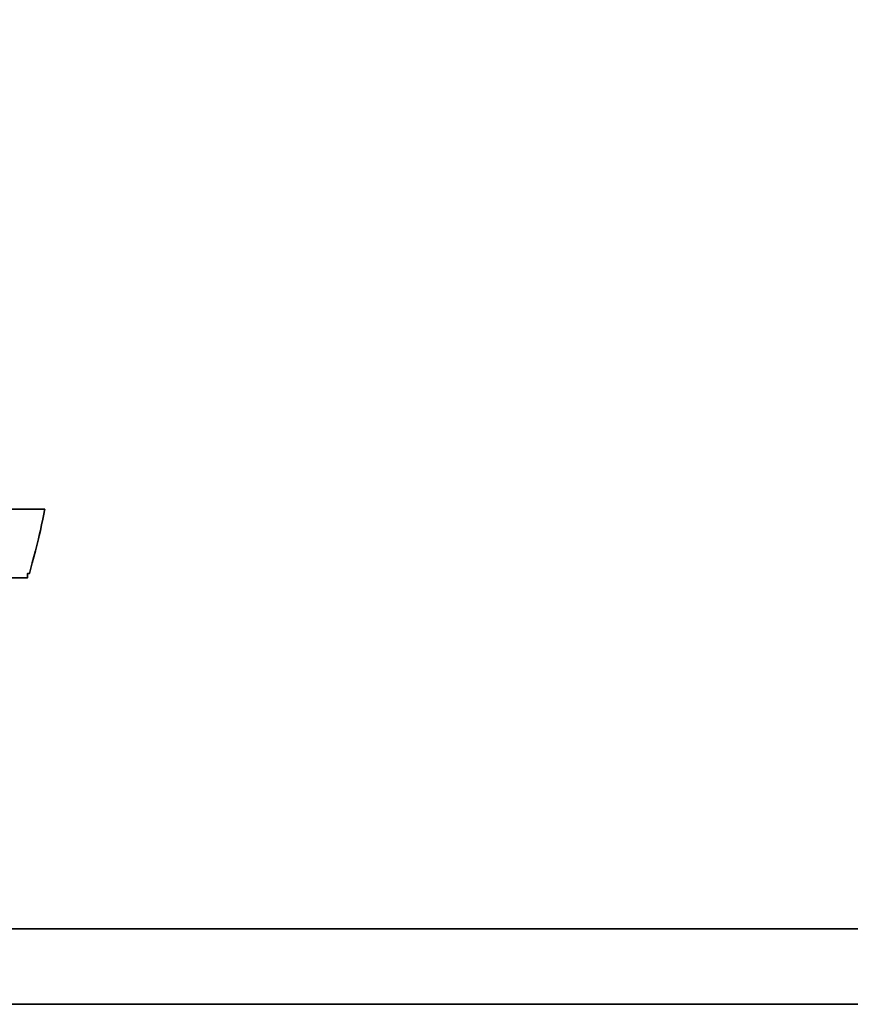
# Model space of a CAD drawing. Header units: millimetres. Extents: x -115 to 753, y -125 to 121.
# Tile 80 of 96: x 480.68 to 482.23, y 3.68 to 5.52. Entities that reach past the tile are written whole.
import ezdxf

# ---------------------------------------------------------------- set-up
doc = ezdxf.new("R2010")
doc.units = ezdxf.units.MM
doc.layers.add('DIM', color=4, linetype='Continuous')
doc.layers.add('layer 1', color=7, linetype='Continuous')

# ---------------------------------------------------------------- blocks, each defined once
blk = doc.blocks.new('TBI MOTION logo(完整正式版)')
at = {"layer": 'layer 1', "color": 22, "lineweight": 35}
for points, knots in [([(-40.59125, -7.943749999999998), (-40.59125, -7.943749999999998), (-40.97375, -7.943749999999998), (-40.97375, -7.943749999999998), (-40.97375, -7.943749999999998), (-40.97375, -7.943749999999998), (-41.38125, -7.943749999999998), (-41.38125, -7.943749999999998), (-41.38125, -7.943749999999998), (-41.38125, -7.943749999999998), (-41.54874999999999, -7.943749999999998), (-41.54874999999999, -7.943749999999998), (-41.54874999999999, -7.943749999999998), (-41.54874999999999, -7.943749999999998), (-41.59875, -7.943749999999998), (-41.59875, -7.943749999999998), (-41.59875, -7.943749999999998), (-41.59875, -7.943749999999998), (-41.88374999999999, -7.943749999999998), (-41.88374999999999, -7.943749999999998), (-41.88374999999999, -7.943749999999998), (-41.88374999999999, -7.943749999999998), (-41.90875, -7.91875), (-41.90875, -7.91875), (-41.90875, -7.91875), (-41.90875, -7.91875), (-42.19875, -7.871249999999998), (-42.19875, -7.871249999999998), (-42.19875, -7.871249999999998), (-42.19875, -7.871249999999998), (-42.43875, -7.82375), (-42.43875, -7.82375), (-42.43875, -7.82375), (-42.43875, -7.82375), (-42.45875, -7.82375), (-42.45875, -7.82375), (-42.45875, -7.82375), (-42.45875, -7.82375), (-42.48624999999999, -7.82375), (-42.48624999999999, -7.82375), (-42.48624999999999, -7.82375), (-42.48624999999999, -7.82375), (-42.67625, -7.723749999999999), (-42.67625, -7.723749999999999), (-42.67625, -7.723749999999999), (-42.67625, -7.723749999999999), (-42.70125, -7.70375), (-42.70125, -7.70375), (-42.70125, -7.70375), (-42.70125, -7.70375), (-42.72375, -7.678749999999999), (-42.72375, -7.678749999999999), (-42.72375, -7.678749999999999), (-42.72375, -7.678749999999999), (-42.86875, -7.488749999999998), (-42.86875, -7.488749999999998), (-42.86875, -7.488749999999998), (-42.86875, -7.488749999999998), (-42.89374999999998, -7.438749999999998), (-42.89374999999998, -7.438749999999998), (-42.89374999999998, -7.438749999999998), (-42.89374999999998, -7.438749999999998), (-42.91875, -7.388749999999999), (-42.91875, -7.388749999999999), (-42.91875, -7.388749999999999), (-42.91875, -7.388749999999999), (-42.93874999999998, -7.12875), (-42.93874999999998, -7.12875), (-42.93874999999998, -7.12875), (-42.93874999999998, -7.12875), (-42.96375, -7.103749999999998), (-42.96375, -7.103749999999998), (-42.96375, -7.103749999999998), (-42.96375, -7.103749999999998), (-42.96375, -7.053749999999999), (-42.96375, -7.053749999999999), (-42.96375, -7.053749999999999), (-42.96375, -7.053749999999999), (-42.96375, -7.00875), (-42.96375, -7.00875), (-42.96375, -7.00875), (-42.96375, -7.00875), (-42.91875, -6.69625), (-42.91875, -6.69625), (-42.91875, -6.69625), (-42.91875, -6.69625), (-42.91875, -6.62375), (-42.91875, -6.62375), (-42.91875, -6.62375), (-42.91875, -6.62375), (-42.91875, -6.59625), (-42.91875, -6.59625), (-42.91875, -6.59625), (-42.91875, -6.59625), (-42.91875, -6.57375), (-42.91875, -6.57375), (-42.91875, -6.57375), (-42.91875, -6.57375), (-42.91875, -6.528749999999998), (-42.91875, -6.528749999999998), (-42.91875, -6.528749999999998), (-42.91875, -6.528749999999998), (-42.89374999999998, -6.50375), (-42.89374999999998, -6.50375), (-42.89374999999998, -6.50375), (-42.89374999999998, -6.50375), (-42.84374999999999, -6.38375), (-42.84374999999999, -6.38375), (-42.84374999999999, -6.38375), (-42.84374999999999, -6.38375), (-42.84374999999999, -6.358749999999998), (-42.84374999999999, -6.358749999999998), (-42.84374999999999, -6.358749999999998), (-42.84374999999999, -6.358749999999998), (-42.74625, -6.143749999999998), (-42.74625, -6.143749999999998), (-42.74625, -6.143749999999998), (-42.74625, -6.143749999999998), (-42.70125, -5.853749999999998), (-42.70125, -5.853749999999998), (-42.70125, -5.853749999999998), (-42.70125, -5.853749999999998), (-42.60374999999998, -5.47125), (-42.60374999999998, -5.47125), (-42.60374999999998, -5.47125), (-42.60374999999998, -5.47125), (-42.60374999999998, -5.44875), (-42.60374999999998, -5.44875), (-42.60374999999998, -5.44875), (-42.60374999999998, -5.44875), (-42.38875, -4.678749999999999), (-42.38875, -4.678749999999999), (-42.38875, -4.678749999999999), (-42.38875, -4.678749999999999), (-42.36375, -4.653749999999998), (-42.36375, -4.653749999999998), (-42.36375, -4.653749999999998), (-42.36375, -4.653749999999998), (-42.12375, -3.69625), (-42.12375, -3.69625), (-42.12375, -3.69625), (-42.12375, -3.69625), (-42.12375, -3.67374), (-42.12375, -3.67374), (-42.12375, -3.67374), (-42.12375, -3.67374), (-41.78875, -2.593739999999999), (-41.78875, -2.593739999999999), (-41.78875, -2.593739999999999), (-41.78875, -2.593739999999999), (-41.18875, -0.19375), (-41.18875, -0.19375), (-41.18875, -0.19375), (-41.18875, -0.19375), (-40.54375, 2.20624), (-40.54375, 2.20624), (-40.54375, 2.20624), (-40.54375, 2.20624), (-40.25374999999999, 3.308749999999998), (-40.25374999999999, 3.308749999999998), (-40.25374999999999, 3.308749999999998), (-40.25374999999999, 3.308749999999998), (-39.98875, 4.27125), (-39.98875, 4.27125), (-39.98875, 4.27125), (-39.98875, 4.27125), (-39.77375, 5.131249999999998), (-39.77375, 5.131249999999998), (-39.77375, 5.131249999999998), (-39.77375, 5.131249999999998), (-39.67875, 5.47125), (-39.67875, 5.47125), (-39.67875, 5.47125), (-39.67875, 5.47125), (-39.60375, 5.756249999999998), (-39.60375, 5.756249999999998), (-39.60375, 5.756249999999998), (-39.60375, 5.756249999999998), (-39.60375, 5.78125), (-39.60375, 5.78125), (-39.60375, 5.78125), (-39.60375, 5.78125), (-39.50875, 5.97125), (-39.50875, 5.97125), (-39.50875, 5.97125), (-39.50875, 5.97125), (-39.50875, 6.138749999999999), (-39.50875, 6.138749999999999), (-39.50875, 6.138749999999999), (-39.50875, 6.138749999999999), (-39.48625, 6.166249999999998), (-39.48625, 6.166249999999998), (-39.48625, 6.166249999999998), (-39.48625, 6.166249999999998), (-39.46125, 6.286249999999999), (-39.46125, 6.286249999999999), (-39.46125, 6.286249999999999), (-39.46125, 6.286249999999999), (-39.46125, 6.426249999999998), (-39.46125, 6.426249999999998), (-39.46125, 6.426249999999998), (-39.46125, 6.426249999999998), (-39.41375, 6.426249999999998), (-39.41375, 6.426249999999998), (-39.41375, 6.426249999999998), (-39.41375, 6.426249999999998), (-39.29375, 6.69125), (-39.29375, 6.69125), (-39.29375, 6.69125), (-39.29375, 6.69125), (-39.26875, 6.741249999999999), (-39.26875, 6.741249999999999), (-39.26875, 6.741249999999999), (-39.26875, 6.741249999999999), (-39.24375, 6.76625), (-39.24375, 6.76625), (-39.24375, 6.76625), (-39.24375, 6.76625), (-38.98375, 7.006239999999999), (-38.98375, 7.006239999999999), (-38.98375, 7.006239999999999), (-38.98375, 7.006239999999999), (-38.95625, 7.026239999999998), (-38.95625, 7.026239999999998), (-38.95625, 7.026239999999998), (-38.95625, 7.026239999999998), (-38.78875, 7.126239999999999), (-38.78875, 7.126239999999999), (-38.78875, 7.126239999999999), (-38.78875, 7.126239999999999), (-38.76375, 7.126239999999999), (-38.76375, 7.126239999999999), (-38.76375, 7.126239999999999), (-38.76375, 7.126239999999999), (-38.74375, 7.126239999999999), (-38.74375, 7.126239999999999), (-38.74375, 7.126239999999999), (-38.74375, 7.126239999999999), (-38.52875, 7.171249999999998), (-38.52875, 7.171249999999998), (-38.52875, 7.171249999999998), (-38.52875, 7.171249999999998), (-38.52875, 7.196239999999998), (-38.52875, 7.196239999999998), (-38.52875, 7.196239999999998), (-38.52875, 7.196239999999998), (-38.50375, 7.196239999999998), (-38.50375, 7.196239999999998), (-38.50375, 7.196239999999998), (-38.50375, 7.196239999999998), (-38.26125, 7.21875), (-38.26125, 7.21875), (-38.26125, 7.21875), (-38.26125, 7.21875), (-38.23875000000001, 7.246239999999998), (-38.23875000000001, 7.246239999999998), (-38.23875000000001, 7.246239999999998), (-38.23875000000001, 7.246239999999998), (-38.21625, 7.246239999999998), (-38.21625, 7.246239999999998), (-38.21625, 7.246239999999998), (-38.21625, 7.246239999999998), (-38.18875, 7.246239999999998), (-38.18875, 7.246239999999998), (-38.18875, 7.246239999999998), (-38.18875, 7.246239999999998), (-37.90375, 7.246239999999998), (-37.90375, 7.246239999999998), (-37.90375, 7.246239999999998), (-37.90375, 7.246239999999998), (-37.85375, 7.246239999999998), (-37.85375, 7.246239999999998), (-37.85375, 7.246239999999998), (-37.85375, 7.246239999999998), (-37.75875, 7.246239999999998), (-37.75875, 7.246239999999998), (-37.75875, 7.246239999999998), (-37.75875, 7.246239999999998), (-37.42375, 7.246239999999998), (-37.42375, 7.246239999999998), (-37.42375, 7.246239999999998), (-37.42375, 7.246239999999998), (-37.08875, 7.246239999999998), (-37.08875, 7.246239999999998), (-37.08875, 7.246239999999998), (-37.08875, 7.246239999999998), (-37.06375, 7.246239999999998), (-37.06375, 7.246239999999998), (-37.06375, 7.246239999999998), (-37.06375, 7.246239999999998), (-37.06375, 7.266239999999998), (-37.06375, 7.266239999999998), (-37.06375, 7.266239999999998), (-37.06375, 7.266239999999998), (-37.03875, 7.291249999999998), (-37.03875, 7.291249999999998), (-37.03875, 7.291249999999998), (-37.03875, 7.291249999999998), (-37.03875, 7.31625), (-37.03875, 7.31625), (-37.03875, 7.31625), (-37.03875, 7.31625), (-36.94125, 7.676249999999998), (-36.94125, 7.676249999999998), (-36.94125, 7.676249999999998), (-36.94125, 7.676249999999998), (-36.86875, 7.98625), (-36.86875, 7.98625), (-36.86875, 7.98625), (-36.86875, 7.98625), (-36.98875000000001, 7.98625), (-36.98875000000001, 7.98625), (-36.98875000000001, 7.98625), (-36.98875000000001, 7.98625), (-37.42375, 7.98625), (-37.42375, 7.98625), (-37.42375, 7.98625), (-37.42375, 7.98625), (-37.94875, 7.98625), (-37.94875, 7.98625), (-37.94875, 7.98625), (-37.94875, 7.98625), (-38.57375, 7.98625), (-38.57375, 7.98625), (-38.57375, 7.98625), (-38.57375, 7.98625), (-39.29375, 7.98625), (-39.29375, 7.98625), (-39.29375, 7.98625), (-39.29375, 7.98625), (-40.82875, 7.98625), (-40.82875, 7.98625), (-40.82875, 7.98625), (-40.82875, 7.98625), (-42.36375, 7.98625), (-42.36375, 7.98625), (-42.36375, 7.98625), (-42.36375, 7.98625), (-43.08375, 7.98625), (-43.08375, 7.98625), (-43.08375, 7.98625), (-43.08375, 7.98625), (-43.70875, 7.98625), (-43.70875, 7.98625), (-43.70875, 7.98625), (-43.70875, 7.98625), (-44.23375, 7.98625), (-44.23375, 7.98625), (-44.23375, 7.98625), (-44.23375, 7.98625), (-44.66875, 7.98625), (-44.66875, 7.98625), (-44.66875, 7.98625), (-44.66875, 7.98625), (-44.88375, 7.98625), (-44.88375, 7.98625), (-44.88375, 7.98625), (-44.88375, 7.98625), (-44.90874999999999, 7.94125), (-44.90874999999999, 7.94125), (-44.90874999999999, 7.94125), (-44.90874999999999, 7.94125), (-44.90874999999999, 7.916249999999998), (-44.90874999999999, 7.916249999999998), (-44.90874999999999, 7.916249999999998), (-44.90874999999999, 7.916249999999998), (-45.00375, 7.55625), (-45.00375, 7.55625), (-45.00375, 7.55625), (-45.00375, 7.55625), (-45.05374999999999, 7.246239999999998), (-45.05374999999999, 7.246239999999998), (-45.05374999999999, 7.246239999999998), (-45.05374999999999, 7.246239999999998), (-44.61875, 7.246239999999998), (-44.61875, 7.246239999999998), (-44.61875, 7.246239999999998), (-44.61875, 7.246239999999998), (-44.11375, 7.246239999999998), (-44.11375, 7.246239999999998), (-44.11375, 7.246239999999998), (-44.11375, 7.246239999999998), (-43.99375, 7.246239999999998), (-43.99375, 7.246239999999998), (-43.99375, 7.246239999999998), (-43.99375, 7.246239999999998), (-43.94625, 7.246239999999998), (-43.94625, 7.246239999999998), (-43.94625, 7.246239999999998), (-43.94625, 7.246239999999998), (-43.92374, 7.246239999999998), (-43.92374, 7.246239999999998), (-43.92374, 7.246239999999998), (-43.92374, 7.246239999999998), (-43.65874999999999, 7.246239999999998), (-43.65874999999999, 7.246239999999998), (-43.65874999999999, 7.246239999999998), (-43.65874999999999, 7.246239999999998), (-43.63875, 7.21875), (-43.63875, 7.21875), (-43.63875, 7.21875), (-43.63875, 7.21875), (-43.46874999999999, 7.196239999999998), (-43.46874999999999, 7.196239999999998), (-43.46874999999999, 7.196239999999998), (-43.46874999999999, 7.196239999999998), (-43.39875, 7.196239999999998), (-43.39875, 7.196239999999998), (-43.39875, 7.196239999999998), (-43.39875, 7.196239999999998), (-43.37125, 7.171249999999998), (-43.37125, 7.171249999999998), (-43.37125, 7.171249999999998), (-43.37125, 7.171249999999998), (-43.34875, 7.171249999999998), (-43.34875, 7.171249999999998), (-43.34875, 7.171249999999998), (-43.34875, 7.171249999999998), (-43.20375, 7.126239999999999), (-43.20375, 7.126239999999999), (-43.20375, 7.126239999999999), (-43.20375, 7.126239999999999), (-43.05875, 7.076239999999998), (-43.05875, 7.076239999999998), (-43.05875, 7.076239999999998), (-43.05875, 7.076239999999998), (-43.01375, 7.076239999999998), (-43.01375, 7.076239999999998), (-43.01375, 7.076239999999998), (-43.01375, 7.076239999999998), (-42.98875, 7.026239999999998), (-42.98875, 7.026239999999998), (-42.98875, 7.026239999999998), (-42.98875, 7.026239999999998), (-42.79874999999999, 6.86125), (-42.79874999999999, 6.86125), (-42.79874999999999, 6.86125), (-42.79874999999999, 6.86125), (-42.77375, 6.81125), (-42.77375, 6.81125), (-42.77375, 6.81125), (-42.77375, 6.81125), (-42.74625, 6.76625), (-42.74625, 6.76625), (-42.74625, 6.76625), (-42.74625, 6.76625), (-42.72375, 6.47625), (-42.72375, 6.47625), (-42.72375, 6.47625), (-42.72375, 6.47625), (-42.70125, 6.45124), (-42.70125, 6.45124), (-42.70125, 6.45124), (-42.70125, 6.45124), (-42.70125, 6.426249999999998), (-42.70125, 6.426249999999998), (-42.70125, 6.426249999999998), (-42.70125, 6.426249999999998), (-42.72375, 6.40625), (-42.72375, 6.40625), (-42.72375, 6.40625), (-42.72375, 6.40625), (-42.74625, 5.97125), (-42.74625, 5.97125), (-42.74625, 5.97125), (-42.74625, 5.97125), (-42.74625, 5.94625), (-42.74625, 5.94625), (-42.74625, 5.94625), (-42.74625, 5.94625), (-42.74625, 5.926249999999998), (-42.74625, 5.926249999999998), (-42.74625, 5.926249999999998), (-42.74625, 5.926249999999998), (-42.77375, 5.876249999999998), (-42.77375, 5.876249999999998), (-42.77375, 5.876249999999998), (-42.77375, 5.876249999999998), (-42.81875, 5.80625), (-42.81875, 5.80625), (-42.81875, 5.80625), (-42.81875, 5.80625), (-42.86875, 5.63625), (-42.86875, 5.63625), (-42.86875, 5.63625), (-42.86875, 5.63625), (-42.91875, 5.39625), (-42.91875, 5.39625), (-42.91875, 5.39625), (-42.91875, 5.39625), (-42.91875, 5.37124), (-42.91875, 5.37124), (-42.91875, 5.37124), (-42.91875, 5.37124), (-43.01375, 5.10874), (-43.01375, 5.10874), (-43.01375, 5.10874), (-43.01375, 5.10874), (-43.10875, 4.771239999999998), (-43.10875, 4.771239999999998), (-43.10875, 4.771239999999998), (-43.10875, 4.771239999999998), (-43.29875, 3.956249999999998), (-43.29875, 3.956249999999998), (-43.29875, 3.956249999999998), (-43.29875, 3.956249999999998), (-43.58875, 2.951249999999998), (-43.58875, 2.951249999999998), (-43.58875, 2.951249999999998), (-43.58875, 2.951249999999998), (-43.87375, 1.87125), (-43.87375, 1.87125), (-43.87375, 1.87125), (-43.87375, 1.87125), (-44.52625, -0.50374), (-44.52625, -0.50374), (-44.52625, -0.50374), (-44.52625, -0.50374), (-45.14874999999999, -2.853749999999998), (-45.14874999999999, -2.853749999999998), (-45.14874999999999, -2.853749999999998), (-45.14874999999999, -2.853749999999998), (-45.43375, -3.95875), (-45.43375, -3.95875), (-45.43375, -3.95875), (-45.43375, -3.95875), (-45.69874999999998, -4.96875), (-45.69874999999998, -4.96875), (-45.69874999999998, -4.96875), (-45.69874999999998, -4.96875), (-45.91375, -5.78375), (-45.91375, -5.78375), (-45.91375, -5.78375), (-45.91375, -5.78375), (-46.01374999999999, -6.11875), (-46.01374999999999, -6.11875), (-46.01374999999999, -6.11875), (-46.01374999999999, -6.11875), (-46.01374999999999, -6.143749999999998), (-46.01374999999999, -6.143749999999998), (-46.01374999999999, -6.143749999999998), (-46.01374999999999, -6.143749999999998), (-46.10875, -6.40875), (-46.10875, -6.40875), (-46.10875, -6.40875), (-46.10875, -6.40875), (-46.15375, -6.648749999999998), (-46.15375, -6.648749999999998), (-46.15375, -6.648749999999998), (-46.15375, -6.648749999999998), (-46.20375, -6.83875), (-46.20375, -6.83875), (-46.20375, -6.83875), (-46.20375, -6.83875), (-46.22874999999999, -6.933749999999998), (-46.22874999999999, -6.933749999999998), (-46.22874999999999, -6.933749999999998), (-46.22874999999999, -6.933749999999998), (-46.22874999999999, -7.07875), (-46.22874999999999, -7.07875), (-46.22874999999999, -7.07875), (-46.22874999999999, -7.07875), (-46.27374999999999, -7.07875), (-46.27374999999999, -7.07875), (-46.27374999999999, -7.07875), (-46.27374999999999, -7.07875), (-46.39375, -7.34375), (-46.39375, -7.34375), (-46.39375, -7.34375), (-46.39375, -7.34375), (-46.39375, -7.36875), (-46.39375, -7.36875), (-46.39375, -7.36875), (-46.39375, -7.36875), (-46.42125, -7.388749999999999), (-46.42125, -7.388749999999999), (-46.42125, -7.388749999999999), (-46.42125, -7.388749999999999), (-46.68375, -7.678749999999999), (-46.68375, -7.678749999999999), (-46.68375, -7.678749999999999), (-46.68375, -7.678749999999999), (-46.70875, -7.70375), (-46.70875, -7.70375), (-46.70875, -7.70375), (-46.70875, -7.70375), (-46.75374999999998, -7.723749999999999), (-46.75374999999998, -7.723749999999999), (-46.75374999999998, -7.723749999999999), (-46.75374999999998, -7.723749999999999), (-47.08874999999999, -7.871249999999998), (-47.08874999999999, -7.871249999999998), (-47.08874999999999, -7.871249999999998), (-47.08874999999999, -7.871249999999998), (-47.11625, -7.871249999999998), (-47.11625, -7.871249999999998), (-47.11625, -7.871249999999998), (-47.11625, -7.871249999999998), (-47.13875, -7.893749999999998), (-47.13875, -7.893749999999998), (-47.13875, -7.893749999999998), (-47.13875, -7.893749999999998), (-47.56874999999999, -7.91875), (-47.56874999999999, -7.91875), (-47.56874999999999, -7.91875), (-47.56874999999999, -7.91875), (-47.59624999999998, -7.943749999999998), (-47.59624999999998, -7.943749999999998), (-47.59624999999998, -7.943749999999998), (-47.59624999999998, -7.943749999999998), (-47.64375, -7.943749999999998), (-47.64375, -7.943749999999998), (-47.64375, -7.943749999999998), (-47.64375, -7.943749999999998), (-47.73625, -7.943749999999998), (-47.73625, -7.943749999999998), (-47.73625, -7.943749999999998), (-47.73625, -7.943749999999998), (-48.07375, -7.943749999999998), (-48.07375, -7.943749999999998), (-48.07375, -7.943749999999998), (-48.07375, -7.943749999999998), (-48.36125, -7.943749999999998), (-48.36125, -7.943749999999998), (-48.36125, -7.943749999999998), (-48.36125, -7.943749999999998), (-48.36125, -7.966249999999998), (-48.36125, -7.966249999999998), (-48.36125, -7.966249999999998), (-48.36125, -7.966249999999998), (-48.36125, -7.991249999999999), (-48.36125, -7.991249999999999), (-48.36125, -7.991249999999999), (-48.36125, -7.991249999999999), (-48.38875, -8.013749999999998), (-48.38875, -8.013749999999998), (-48.38875, -8.013749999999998), (-48.38875, -8.013749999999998), (-48.50875, -8.34875), (-48.50875, -8.34875), (-48.50875, -8.34875), (-48.50875, -8.34875), (-48.55375, -8.68625), (-48.55375, -8.68625), (-48.55375, -8.68625), (-48.55375, -8.68625), (-48.45875, -8.68625), (-48.45875, -8.68625), (-48.45875, -8.68625), (-48.45875, -8.68625), (-48.07375, -8.68625), (-48.07375, -8.68625), (-48.07375, -8.68625), (-48.07375, -8.68625), (-47.52374999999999, -8.68625), (-47.52374999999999, -8.68625), (-47.52374999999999, -8.68625), (-47.52374999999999, -8.68625), (-46.92375, -8.68625), (-46.92375, -8.68625), (-46.92375, -8.68625), (-46.92375, -8.68625), (-46.25375, -8.68625), (-46.25375, -8.68625), (-46.25375, -8.68625), (-46.25375, -8.68625), (-46.20375, -8.68625), (-46.20375, -8.68625), (-46.20375, -8.68625), (-46.20375, -8.68625), (-44.71375, -8.68625), (-44.71375, -8.68625), (-44.71375, -8.68625), (-44.71375, -8.68625), (-43.22874999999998, -8.68625), (-43.22874999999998, -8.68625), (-43.22874999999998, -8.68625), (-43.22874999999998, -8.68625), (-42.55875, -8.68625), (-42.55875, -8.68625), (-42.55875, -8.68625), (-42.55875, -8.68625), (-42.50874999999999, -8.68625), (-42.50874999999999, -8.68625), (-42.50874999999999, -8.68625), (-42.50874999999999, -8.68625), (-41.93375, -8.68625), (-41.93375, -8.68625), (-41.93375, -8.68625), (-41.93375, -8.68625), (-41.38125, -8.68625), (-41.38125, -8.68625), (-41.38125, -8.68625), (-41.38125, -8.68625), (-40.97375, -8.68625), (-40.97375, -8.68625), (-40.97375, -8.68625), (-40.97375, -8.68625), (-40.78125, -8.68625), (-40.78125, -8.68625), (-40.78125, -8.68625), (-40.78125, -8.68625), (-40.78125, -8.638749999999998), (-40.78125, -8.638749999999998), (-40.78125, -8.638749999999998), (-40.78125, -8.638749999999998), (-40.75874999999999, -8.638749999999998), (-40.75874999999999, -8.638749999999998), (-40.75874999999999, -8.638749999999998), (-40.75874999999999, -8.638749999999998), (-40.66374999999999, -8.27875), (-40.66374999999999, -8.27875), (-40.66374999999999, -8.27875), (-40.66374999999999, -8.27875), (-40.59125, -7.943749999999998), (-40.59125, -7.943749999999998)], [0, 0, 0, 0, 0.0055865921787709, 0.0055865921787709, 0.0055865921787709, 0.0055866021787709, 0.0111731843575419, 0.0111731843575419, 0.0111731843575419, 0.0111731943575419, 0.0167597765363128, 0.0167597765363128, 0.0167597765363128, 0.0167597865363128, 0.0223463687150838, 0.0223463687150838, 0.0223463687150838, 0.0223463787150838, 0.0279329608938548, 0.0279329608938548, 0.0279329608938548, 0.0279329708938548, 0.0335195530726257, 0.0335195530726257, 0.0335195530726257, 0.0335195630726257, 0.0391061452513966, 0.0391061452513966, 0.0391061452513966, 0.0391061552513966, 0.0446927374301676, 0.0446927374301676, 0.0446927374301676, 0.0446927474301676, 0.0502793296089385, 0.0502793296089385, 0.0502793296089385, 0.0502793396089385, 0.0558659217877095, 0.0558659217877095, 0.0558659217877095, 0.0558659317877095, 0.0614525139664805, 0.0614525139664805, 0.0614525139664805, 0.0614525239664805, 0.0670391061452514, 0.0670391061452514, 0.0670391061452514, 0.0670391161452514, 0.0726256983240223, 0.0726256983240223, 0.0726256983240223, 0.0726257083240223, 0.0782122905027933, 0.0782122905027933, 0.0782122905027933, 0.0782123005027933, 0.0837988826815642, 0.0837988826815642, 0.0837988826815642, 0.0837988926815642, 0.0893854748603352, 0.0893854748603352, 0.0893854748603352, 0.0893854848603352, 0.0949720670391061, 0.0949720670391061, 0.0949720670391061, 0.0949720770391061, 0.1005586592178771, 0.1005586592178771, 0.1005586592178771, 0.1005586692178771, 0.106145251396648, 0.106145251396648, 0.106145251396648, 0.106145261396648, 0.1117318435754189, 0.1117318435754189, 0.1117318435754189, 0.1117318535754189, 0.1173184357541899, 0.1173184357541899, 0.1173184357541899, 0.1173184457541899, 0.1229050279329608, 0.1229050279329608, 0.1229050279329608, 0.1229050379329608, 0.1284916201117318, 0.1284916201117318, 0.1284916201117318, 0.1284916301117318, 0.1340782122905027, 0.1340782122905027, 0.1340782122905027, 0.1340782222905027, 0.1396648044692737, 0.1396648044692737, 0.1396648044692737, 0.1396648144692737, 0.1452513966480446, 0.1452513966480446, 0.1452513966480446, 0.1452514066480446, 0.1508379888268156, 0.1508379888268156, 0.1508379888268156, 0.1508379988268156, 0.1564245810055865, 0.1564245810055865, 0.1564245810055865, 0.1564245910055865, 0.1620111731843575, 0.1620111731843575, 0.1620111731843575, 0.1620111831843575, 0.1675977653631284, 0.1675977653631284, 0.1675977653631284, 0.1675977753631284, 0.1731843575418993, 0.1731843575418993, 0.1731843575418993, 0.1731843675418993, 0.1787709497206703, 0.1787709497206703, 0.1787709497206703, 0.1787709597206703, 0.1843575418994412, 0.1843575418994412, 0.1843575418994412, 0.1843575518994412, 0.1899441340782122, 0.1899441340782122, 0.1899441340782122, 0.1899441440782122, 0.1955307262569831, 0.1955307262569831, 0.1955307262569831, 0.1955307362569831, 0.2011173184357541, 0.2011173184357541, 0.2011173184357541, 0.2011173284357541, 0.206703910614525, 0.206703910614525, 0.206703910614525, 0.206703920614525, 0.2122905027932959, 0.2122905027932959, 0.2122905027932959, 0.2122905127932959, 0.2178770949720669, 0.2178770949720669, 0.2178770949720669, 0.2178771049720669, 0.2234636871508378, 0.2234636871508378, 0.2234636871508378, 0.2234636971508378, 0.2290502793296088, 0.2290502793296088, 0.2290502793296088, 0.2290502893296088, 0.2346368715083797, 0.2346368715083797, 0.2346368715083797, 0.2346368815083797, 0.2402234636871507, 0.2402234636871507, 0.2402234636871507, 0.2402234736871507, 0.2458100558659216, 0.2458100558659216, 0.2458100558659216, 0.2458100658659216, 0.2513966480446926, 0.2513966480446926, 0.2513966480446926, 0.2513966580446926, 0.2569832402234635, 0.2569832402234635, 0.2569832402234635, 0.2569832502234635, 0.2625698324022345, 0.2625698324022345, 0.2625698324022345, 0.2625698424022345, 0.2681564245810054, 0.2681564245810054, 0.2681564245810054, 0.2681564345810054, 0.2737430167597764, 0.2737430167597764, 0.2737430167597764, 0.2737430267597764, 0.2793296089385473, 0.2793296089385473, 0.2793296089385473, 0.2793296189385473, 0.2849162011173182, 0.2849162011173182, 0.2849162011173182, 0.2849162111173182, 0.2905027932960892, 0.2905027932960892, 0.2905027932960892, 0.2905028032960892, 0.2960893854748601, 0.2960893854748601, 0.2960893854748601, 0.29608939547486, 0.3016759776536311, 0.3016759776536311, 0.3016759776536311, 0.3016759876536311, 0.3072625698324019, 0.3072625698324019, 0.3072625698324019, 0.3072625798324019, 0.312849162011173, 0.312849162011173, 0.312849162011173, 0.312849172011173, 0.3184357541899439, 0.3184357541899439, 0.3184357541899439, 0.3184357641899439, 0.3240223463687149, 0.3240223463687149, 0.3240223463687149, 0.3240223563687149, 0.3296089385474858, 0.3296089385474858, 0.3296089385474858, 0.3296089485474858, 0.3351955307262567, 0.3351955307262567, 0.3351955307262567, 0.3351955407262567, 0.3407821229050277, 0.3407821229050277, 0.3407821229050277, 0.3407821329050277, 0.3463687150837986, 0.3463687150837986, 0.3463687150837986, 0.3463687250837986, 0.3519553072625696, 0.3519553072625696, 0.3519553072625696, 0.3519553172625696, 0.3575418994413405, 0.3575418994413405, 0.3575418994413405, 0.3575419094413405, 0.3631284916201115, 0.3631284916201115, 0.3631284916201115, 0.3631285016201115, 0.3687150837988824, 0.3687150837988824, 0.3687150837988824, 0.3687150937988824, 0.3743016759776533, 0.3743016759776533, 0.3743016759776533, 0.3743016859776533, 0.3798882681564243, 0.3798882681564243, 0.3798882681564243, 0.3798882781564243, 0.3854748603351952, 0.3854748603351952, 0.3854748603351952, 0.3854748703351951, 0.3910614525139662, 0.3910614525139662, 0.3910614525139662, 0.3910614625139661, 0.3966480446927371, 0.3966480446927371, 0.3966480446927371, 0.3966480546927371, 0.4022346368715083, 0.4022346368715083, 0.4022346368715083, 0.4022346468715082, 0.407821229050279, 0.407821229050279, 0.407821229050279, 0.407821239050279, 0.4134078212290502, 0.4134078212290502, 0.4134078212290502, 0.4134078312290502, 0.4189944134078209, 0.4189944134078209, 0.4189944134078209, 0.4189944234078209, 0.4245810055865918, 0.4245810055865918, 0.4245810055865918, 0.4245810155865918, 0.4301675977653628, 0.4301675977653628, 0.4301675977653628, 0.4301676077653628, 0.4357541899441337, 0.4357541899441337, 0.4357541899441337, 0.4357541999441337, 0.4413407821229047, 0.4413407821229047, 0.4413407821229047, 0.4413407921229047, 0.4469273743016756, 0.4469273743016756, 0.4469273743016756, 0.4469273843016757, 0.4525139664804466, 0.4525139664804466, 0.4525139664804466, 0.4525139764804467, 0.4581005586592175, 0.4581005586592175, 0.4581005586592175, 0.4581005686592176, 0.4636871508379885, 0.4636871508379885, 0.4636871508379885, 0.4636871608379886, 0.4692737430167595, 0.4692737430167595, 0.4692737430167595, 0.4692737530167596, 0.4748603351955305, 0.4748603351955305, 0.4748603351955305, 0.4748603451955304, 0.4804469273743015, 0.4804469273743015, 0.4804469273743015, 0.4804469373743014, 0.4860335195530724, 0.4860335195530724, 0.4860335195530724, 0.4860335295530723, 0.4916201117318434, 0.4916201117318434, 0.4916201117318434, 0.4916201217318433, 0.4972067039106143, 0.4972067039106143, 0.4972067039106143, 0.4972067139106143, 0.5027932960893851, 0.5027932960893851, 0.5027932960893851, 0.5027933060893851, 0.508379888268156, 0.508379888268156, 0.508379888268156, 0.508379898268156, 0.513966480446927, 0.513966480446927, 0.513966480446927, 0.5139664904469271, 0.519553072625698, 0.519553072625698, 0.519553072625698, 0.5195530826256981, 0.525139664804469, 0.525139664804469, 0.525139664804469, 0.525139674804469, 0.53072625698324, 0.53072625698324, 0.53072625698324, 0.5307262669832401, 0.536312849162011, 0.536312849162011, 0.536312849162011, 0.5363128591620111, 0.541899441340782, 0.541899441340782, 0.541899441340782, 0.5418994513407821, 0.547486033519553, 0.547486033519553, 0.547486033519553, 0.547486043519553, 0.553072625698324, 0.553072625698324, 0.553072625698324, 0.5530726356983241, 0.558659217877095, 0.558659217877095, 0.558659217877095, 0.558659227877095, 0.564245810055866, 0.564245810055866, 0.564245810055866, 0.564245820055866, 0.569832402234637, 0.569832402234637, 0.569832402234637, 0.5698324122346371, 0.575418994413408, 0.575418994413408, 0.575418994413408, 0.575419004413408, 0.581005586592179, 0.581005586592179, 0.581005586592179, 0.581005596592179, 0.58659217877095, 0.58659217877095, 0.58659217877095, 0.58659218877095, 0.592178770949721, 0.592178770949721, 0.592178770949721, 0.5921787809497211, 0.5977653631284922, 0.5977653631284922, 0.5977653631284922, 0.5977653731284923, 0.603351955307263, 0.603351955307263, 0.603351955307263, 0.603351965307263, 0.608938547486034, 0.608938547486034, 0.608938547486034, 0.608938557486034, 0.6145251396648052, 0.6145251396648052, 0.6145251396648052, 0.6145251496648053, 0.6201117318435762, 0.6201117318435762, 0.6201117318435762, 0.6201117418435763, 0.6256983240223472, 0.6256983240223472, 0.6256983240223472, 0.6256983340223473, 0.631284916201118, 0.631284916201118, 0.631284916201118, 0.631284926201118, 0.6368715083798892, 0.6368715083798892, 0.6368715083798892, 0.6368715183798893, 0.6424581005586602, 0.6424581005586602, 0.6424581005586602, 0.6424581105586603, 0.6480446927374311, 0.6480446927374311, 0.6480446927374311, 0.6480447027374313, 0.6536312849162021, 0.6536312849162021, 0.6536312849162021, 0.6536312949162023, 0.6592178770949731, 0.6592178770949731, 0.6592178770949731, 0.6592178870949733, 0.6648044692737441, 0.6648044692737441, 0.6648044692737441, 0.6648044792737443, 0.6703910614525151, 0.6703910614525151, 0.6703910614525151, 0.6703910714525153, 0.6759776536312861, 0.6759776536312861, 0.6759776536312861, 0.6759776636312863, 0.6815642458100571, 0.6815642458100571, 0.6815642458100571, 0.6815642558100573, 0.687150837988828, 0.687150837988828, 0.687150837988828, 0.687150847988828, 0.6927374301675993, 0.6927374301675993, 0.6927374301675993, 0.6927374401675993, 0.69832402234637, 0.69832402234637, 0.69832402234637, 0.69832403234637, 0.703910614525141, 0.703910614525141, 0.703910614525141, 0.703910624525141, 0.7094972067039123, 0.7094972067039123, 0.7094972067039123, 0.7094972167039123, 0.715083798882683, 0.715083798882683, 0.715083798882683, 0.715083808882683, 0.7206703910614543, 0.7206703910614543, 0.7206703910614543, 0.7206704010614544, 0.7262569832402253, 0.7262569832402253, 0.7262569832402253, 0.7262569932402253, 0.731843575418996, 0.731843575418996, 0.731843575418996, 0.731843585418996, 0.7374301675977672, 0.7374301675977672, 0.7374301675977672, 0.7374301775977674, 0.7430167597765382, 0.7430167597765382, 0.7430167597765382, 0.7430167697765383, 0.7486033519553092, 0.7486033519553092, 0.7486033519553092, 0.7486033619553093, 0.75418994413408, 0.75418994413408, 0.75418994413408, 0.75418995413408, 0.7597765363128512, 0.7597765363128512, 0.7597765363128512, 0.7597765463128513, 0.7653631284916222, 0.7653631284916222, 0.7653631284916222, 0.7653631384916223, 0.770949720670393, 0.770949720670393, 0.770949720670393, 0.770949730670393, 0.7765363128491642, 0.7765363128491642, 0.7765363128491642, 0.7765363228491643, 0.7821229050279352, 0.7821229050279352, 0.7821229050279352, 0.7821229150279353, 0.787709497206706, 0.787709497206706, 0.787709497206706, 0.787709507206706, 0.7932960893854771, 0.7932960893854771, 0.7932960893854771, 0.7932960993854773, 0.798882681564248, 0.798882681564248, 0.798882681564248, 0.798882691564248, 0.8044692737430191, 0.8044692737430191, 0.8044692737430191, 0.8044692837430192, 0.8100558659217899, 0.8100558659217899, 0.8100558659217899, 0.81005587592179, 0.8156424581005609, 0.8156424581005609, 0.8156424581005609, 0.815642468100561, 0.8212290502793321, 0.8212290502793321, 0.8212290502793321, 0.8212290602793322, 0.8268156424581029, 0.8268156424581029, 0.8268156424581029, 0.826815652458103, 0.8324022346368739, 0.8324022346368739, 0.8324022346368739, 0.832402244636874, 0.8379888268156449, 0.8379888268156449, 0.8379888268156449, 0.837988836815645, 0.8435754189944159, 0.8435754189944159, 0.8435754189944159, 0.843575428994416, 0.8491620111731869, 0.8491620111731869, 0.8491620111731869, 0.849162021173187, 0.8547486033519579, 0.8547486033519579, 0.8547486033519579, 0.854748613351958, 0.8603351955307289, 0.8603351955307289, 0.8603351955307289, 0.860335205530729, 0.8659217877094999, 0.8659217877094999, 0.8659217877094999, 0.8659217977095, 0.8715083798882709, 0.8715083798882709, 0.8715083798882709, 0.871508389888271, 0.8770949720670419, 0.8770949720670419, 0.8770949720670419, 0.877094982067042, 0.8826815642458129, 0.8826815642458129, 0.8826815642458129, 0.882681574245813, 0.888268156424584, 0.888268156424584, 0.888268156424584, 0.8882681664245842, 0.8938547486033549, 0.8938547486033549, 0.8938547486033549, 0.893854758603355, 0.8994413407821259, 0.8994413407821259, 0.8994413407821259, 0.899441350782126, 0.9050279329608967, 0.9050279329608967, 0.9050279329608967, 0.9050279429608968, 0.9106145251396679, 0.9106145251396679, 0.9106145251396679, 0.910614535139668, 0.9162011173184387, 0.9162011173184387, 0.9162011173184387, 0.9162011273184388, 0.9217877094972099, 0.9217877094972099, 0.9217877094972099, 0.92178771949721, 0.9273743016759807, 0.9273743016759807, 0.9273743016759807, 0.9273743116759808, 0.9329608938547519, 0.9329608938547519, 0.9329608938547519, 0.932960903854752, 0.9385474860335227, 0.9385474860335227, 0.9385474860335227, 0.9385474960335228, 0.944134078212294, 0.944134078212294, 0.944134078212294, 0.9441340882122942, 0.9497206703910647, 0.9497206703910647, 0.9497206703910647, 0.9497206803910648, 0.9553072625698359, 0.9553072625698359, 0.9553072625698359, 0.955307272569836, 0.960893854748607, 0.960893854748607, 0.960893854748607, 0.9608938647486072, 0.9664804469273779, 0.9664804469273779, 0.9664804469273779, 0.966480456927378, 0.972067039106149, 0.972067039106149, 0.972067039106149, 0.9720670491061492, 0.9776536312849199, 0.9776536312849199, 0.9776536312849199, 0.97765364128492, 0.9832402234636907, 0.9832402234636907, 0.9832402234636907, 0.9832402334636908, 0.988826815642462, 0.988826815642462, 0.988826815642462, 0.9888268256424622, 0.9944134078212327, 0.9944134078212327, 0.9944134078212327, 0.9944134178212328, 1, 1, 1, 1]), ([(75.90875, -9.47875), (75.90875, -9.47875), (75.90875, -12.28625), (75.90875, -12.28625), (75.90875, -12.28625), (75.90875, -12.28625), (75.90875, -12.47875), (75.90875, -12.47875), (75.90875, -12.47875), (75.90875, -12.47875), (75.71625, -12.47875), (75.71625, -12.47875), (75.71625, -12.47875), (75.71625, -12.47875), (-88.32874999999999, -12.47875), (-88.32874999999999, -12.47875), (-88.32874999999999, -12.47875), (-88.32874999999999, -12.47875), (-88.32874999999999, -13.29375), (-88.32874999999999, -13.29375), (-88.32874999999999, -13.29375), (-88.32874999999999, -13.29375), (82.89125, -13.29375), (82.89125, -13.29375), (82.89125, -13.29375), (82.89125, -13.29375), (75.90875, -9.47875), (75.90875, -9.47875)], [0, 0, 0, 0, 0.1428571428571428, 0.1428571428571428, 0.1428571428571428, 0.1428571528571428, 0.2857142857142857, 0.2857142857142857, 0.2857142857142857, 0.2857142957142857, 0.4285714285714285, 0.4285714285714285, 0.4285714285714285, 0.4285714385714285, 0.5714285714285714, 0.5714285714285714, 0.5714285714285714, 0.5714285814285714, 0.7142857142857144, 0.7142857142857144, 0.7142857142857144, 0.7142857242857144, 0.8571428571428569, 0.8571428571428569, 0.8571428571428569, 0.8571428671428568, 1, 1, 1, 1])]:
    blk.add_open_spline(points, degree=3, knots=knots, dxfattribs=at)

msp = doc.modelspace()

# ---------------------------------------------------------------- block references
at = {"layer": 'DIM', "xscale": 0.1729727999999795, "yscale": 0.1729727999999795, "zscale": 0.1729727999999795}
msp.add_blockref('TBI MOTION logo(完整正式版)', (487.7485377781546, 5.97700432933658), dxfattribs=at)

doc.saveas('drawing.dxf')
